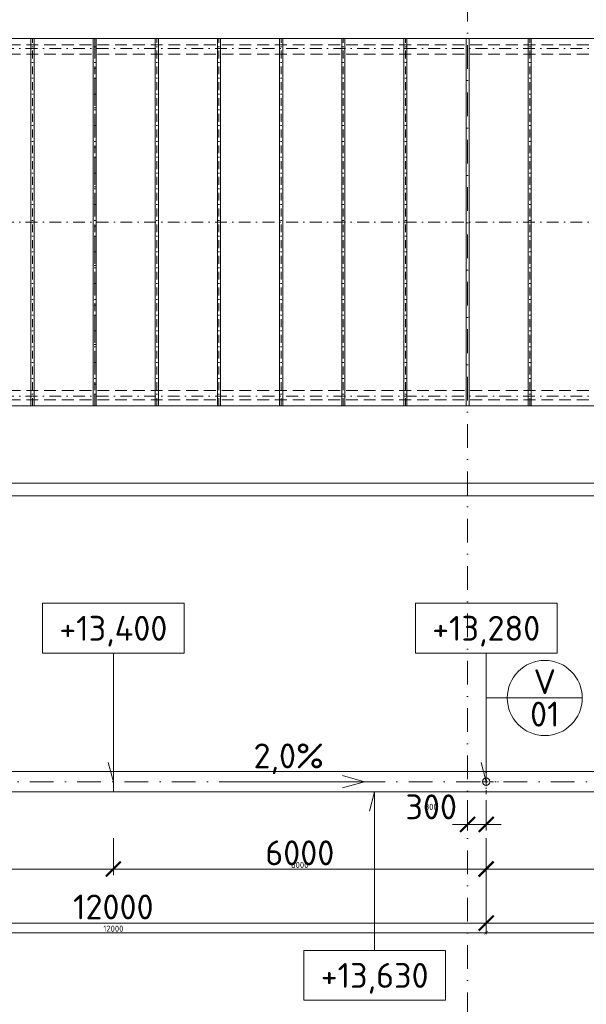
# Model space of a CAD drawing. Header units: millimetres. Extents: x -725694 to 5289369, y -1488057 to 2187451.
# Tile 187 of 256: x 34793 to 43911, y 209718 to 225560. Entities that reach past the tile are written whole.
import ezdxf
from ezdxf.enums import TextEntityAlignment as Align

# ---------------------------------------------------------------- set-up
doc = ezdxf.new("R2010")
doc.units = ezdxf.units.MM
for name, pattern in [('CENTERX2', [101.6, 63.5, -12.7, 12.7, -12.7]), ('DASHDOT', [25.4, 12.7, -6.35, 0, -6.35]), ('ČÁRKOVANÁ', [19.05, 12.7, -6.35])]:
    doc.linetypes.add(name, pattern=pattern)
doc.layers.get('Defpoints').update_dxf_attribs({"color": 8})
for name, color, linetype, lineweight in [('A99_N_kce-pohl', 1, 'Continuous', 9), ('A99_N_koty-200', 5, 'Continuous', 5), ('A99_N_koty-200 @ 200', 5, 'Continuous', 5), ('A99_N_koty-200 @ 50 (2)', 5, 'Continuous', 5), ('A99_N_koty-vysk', 160, 'Continuous', 5), ('A99_N_znaceni 200', 5, 'Continuous', 5), ('A99_S_osy', 1, 'CENTERX2', 5)]:
    doc.layers.add(name, color=color, linetype=linetype, lineweight=lineweight)
doc.styles.add('A99_kota', font='isocpeur.ttf', dxfattribs={"height": 2})
doc.styles.add('A99_popis', font='isocpeur.ttf')
doc.styles.add('ad_popis 100', font='isocpeur.ttf', dxfattribs={"height": 200})
doc.dimstyles.new('A99_kota_200 new', dxfattribs={"dimscale": 200, "dimtxt": 2, "dimasz": 1.2, "dimexe": 0.5, "dimexo": 1.5, "dimgap": 0.3, "dimtad": 1, "dimdec": 0, "dimzin": 3, "dimdsep": 46, "dimtxsty": 'A99_kota', "dimblk": 'ARCHTICK', "dimcen": 2.5, "dimazin": 2, "dimtfac": 0.75, "dimtdec": 0, "dimtmove": 2, "dimatfit": 0, "dimfxl": 0, "dimtolj": 1, "dimtzin": 0, "dimlwd": 5, "dimlwe": 5, "dimarcsym": 0})

# ---------------------------------------------------------------- blocks, each defined once
blk = doc.blocks.new('_ArchTick')
at = {"color": 0, "linetype": 'ByBlock', "const_width": 0.15}
blk.add_lwpolyline([(-0.5, -0.5), (0.5, 0.5)], dxfattribs=at)
blk = doc.blocks.new('*D4623')
at = {"layer": 'A99_N_koty-200', "color": 0, "linetype": 'Continuous', "lineweight": 5, "transparency": 16777216}
for p, q in [((5860, 218105), (5860, 218205)), ((138440, 218105), (138440, 218205)), ((5860, 218105), (138440, 218105))]:
    blk.add_line(p, q, dxfattribs=at)
at = {"layer": 'Defpoints', "color": 0, "linetype": 'Continuous', "lineweight": 0, "transparency": 16777216}
for p in [(138440, 218105), (138440, 218105), (5860, 217900)]:
    blk.add_point(p, dxfattribs=at)
at = {"layer": 'A99_N_koty-200', "color": 0, "linetype": 'Continuous', "lineweight": 5, "transparency": 16777216, "xscale": 240, "yscale": 240, "zscale": 240, "rotation": 180}
blk.add_blockref('_ArchTick', (5860, 218105), dxfattribs=at)
at = {"layer": 'A99_N_koty-200', "color": 0, "linetype": 'Continuous', "lineweight": 5, "transparency": 16777216, "xscale": 240, "yscale": 240, "zscale": 240}
blk.add_blockref('_ArchTick', (138440, 218105), dxfattribs=at)
at = {"layer": 'A99_N_koty-200', "color": 0, "linetype": 'Continuous', "transparency": 16777216, "insert": (76950, 218405), "char_height": 400, "attachment_point": 5, "style": 'A99_kota'}
blk.add_mtext('\\A1;132580', dxfattribs=at)
blk = doc.blocks.new('*D4624')
at = {"layer": 'A99_N_koty-200', "color": 0, "linetype": 'Continuous', "lineweight": 5, "transparency": 16777216}
for p, q in [((138440, 218030), (138440, 217875)), ((5860, 217900), (5860, 217925)), ((5860, 217900), (138440, 217900))]:
    blk.add_line(p, q, dxfattribs=at)
at = {"layer": 'Defpoints', "color": 0, "linetype": 'Continuous', "lineweight": 0, "transparency": 16777216}
for p in [(138440, 218105), (5860, 217900), (138440, 217900)]:
    blk.add_point(p, dxfattribs=at)
at = {"layer": 'A99_N_koty-200', "color": 0, "linetype": 'Continuous', "lineweight": 5, "transparency": 16777216, "xscale": 60, "yscale": 60, "zscale": 60, "rotation": 180}
blk.add_blockref('_ArchTick', (5860, 217900), dxfattribs=at)
at = {"layer": 'A99_N_koty-200', "color": 0, "linetype": 'Continuous', "lineweight": 5, "transparency": 16777216, "xscale": 60, "yscale": 60, "zscale": 60}
blk.add_blockref('_ArchTick', (138440, 217900), dxfattribs=at)
at = {"layer": 'A99_N_koty-200', "color": 0, "linetype": 'Continuous', "transparency": 16777216, "insert": (72150, 217965), "char_height": 100, "attachment_point": 5, "style": 'A99_kota'}
blk.add_mtext('\\A1;132580', dxfattribs=at)
blk = doc.blocks.new('*D5110')
at = {"layer": 'A99_N_koty-200', "color": 0, "linetype": 'Continuous', "lineweight": 5, "transparency": 16777216}
for p, q in [((42000, 213000), (42000, 212512.5)), ((42300, 213000), (42300, 212512.5)), ((42000, 212612.5), (41760, 212612.5)), ((42000, 212612.5), (42300, 212612.5)), ((42300, 212612.5), (42540, 212612.5))]:
    blk.add_line(p, q, dxfattribs=at)
at = {"layer": 'Defpoints', "color": 0, "linetype": 'Continuous', "lineweight": 0, "transparency": 16777216}
for p in [(42000, 213300), (42300, 213300), (42300, 212612.5)]:
    blk.add_point(p, dxfattribs=at)
at = {"layer": 'A99_N_koty-200', "color": 0, "linetype": 'Continuous', "lineweight": 5, "transparency": 16777216, "xscale": 240, "yscale": 240, "zscale": 240}
blk.add_blockref('_ArchTick', (42000, 212612.5), dxfattribs=at)
at = {"layer": 'A99_N_koty-200', "color": 0, "linetype": 'Continuous', "lineweight": 5, "transparency": 16777216, "xscale": 240, "yscale": 240, "zscale": 240, "rotation": 180}
blk.add_blockref('_ArchTick', (42300, 212612.5), dxfattribs=at)
at = {"layer": 'A99_N_koty-200', "color": 0, "linetype": 'Continuous', "transparency": 16777216, "insert": (41415, 212895), "char_height": 400, "attachment_point": 5, "style": 'A99_kota'}
blk.add_mtext('\\A1;300', dxfattribs=at)
blk = doc.blocks.new('*D5111')
at = {"layer": 'A99_N_koty-200', "color": 0, "linetype": 'Continuous', "lineweight": 5, "transparency": 16777216}
for p, q in [((42000, 212812.5), (42000, 212587.5)), ((42300, 212812.5), (42300, 212587.5)), ((42000, 212612.5), (41940, 212612.5)), ((42000, 212612.5), (42300, 212612.5)), ((42300, 212612.5), (42360, 212612.5))]:
    blk.add_line(p, q, dxfattribs=at)
at = {"layer": 'Defpoints', "color": 0, "linetype": 'Continuous', "lineweight": 0, "transparency": 16777216}
for p in [(42000, 213300), (42300, 213300), (42300, 212612.5)]:
    blk.add_point(p, dxfattribs=at)
at = {"layer": 'A99_N_koty-200', "color": 0, "linetype": 'Continuous', "lineweight": 5, "transparency": 16777216, "xscale": 60, "yscale": 60, "zscale": 60}
blk.add_blockref('_ArchTick', (42000, 212612.5), dxfattribs=at)
at = {"layer": 'A99_N_koty-200', "color": 0, "linetype": 'Continuous', "lineweight": 5, "transparency": 16777216, "xscale": 60, "yscale": 60, "zscale": 60, "rotation": 180}
blk.add_blockref('_ArchTick', (42300, 212612.5), dxfattribs=at)
at = {"layer": 'A99_N_koty-200', "color": 0, "linetype": 'Continuous', "transparency": 16777216, "insert": (41415, 212895), "char_height": 100, "attachment_point": 5, "style": 'A99_kota'}
blk.add_mtext('\\A1;300', dxfattribs=at)
blk = doc.blocks.new('*D5116')
at = {"layer": 'A99_N_koty-200', "color": 0, "linetype": 'Continuous', "lineweight": 5, "transparency": 16777216}
for p, q in [((30300, 211825), (30300, 210925)), ((42300, 211825), (42300, 210925)), ((30300, 211025), (42300, 211025))]:
    blk.add_line(p, q, dxfattribs=at)
at = {"layer": 'Defpoints', "color": 0, "linetype": 'Continuous', "lineweight": 0, "transparency": 16777216}
for p in [(30300, 213300), (42300, 213300), (42300, 211025)]:
    blk.add_point(p, dxfattribs=at)
at = {"layer": 'A99_N_koty-200', "color": 0, "linetype": 'Continuous', "lineweight": 5, "transparency": 16777216, "xscale": 240, "yscale": 240, "zscale": 240, "rotation": 180}
blk.add_blockref('_ArchTick', (30300, 211025), dxfattribs=at)
at = {"layer": 'A99_N_koty-200', "color": 0, "linetype": 'Continuous', "lineweight": 5, "transparency": 16777216, "xscale": 240, "yscale": 240, "zscale": 240}
blk.add_blockref('_ArchTick', (42300, 211025), dxfattribs=at)
at = {"layer": 'A99_N_koty-200', "color": 0, "linetype": 'Continuous', "transparency": 16777216, "insert": (36300, 211285), "char_height": 400, "attachment_point": 5, "style": 'A99_kota'}
blk.add_mtext('\\A1;12000', dxfattribs=at)
blk = doc.blocks.new('*D5117')
at = {"layer": 'A99_N_koty-200', "color": 0, "linetype": 'Continuous', "lineweight": 5, "transparency": 16777216}
for p, q in [((30300, 211070), (30300, 210845)), ((42300, 211070), (42300, 210845)), ((30300, 210870), (42300, 210870))]:
    blk.add_line(p, q, dxfattribs=at)
at = {"layer": 'Defpoints', "color": 0, "linetype": 'Continuous', "lineweight": 0, "transparency": 16777216}
for p in [(30300, 213300), (42300, 213300), (42300, 210870)]:
    blk.add_point(p, dxfattribs=at)
at = {"layer": 'A99_N_koty-200', "color": 0, "linetype": 'Continuous', "lineweight": 5, "transparency": 16777216, "xscale": 60, "yscale": 60, "zscale": 60, "rotation": 180}
blk.add_blockref('_ArchTick', (30300, 210870), dxfattribs=at)
at = {"layer": 'A99_N_koty-200', "color": 0, "linetype": 'Continuous', "lineweight": 5, "transparency": 16777216, "xscale": 60, "yscale": 60, "zscale": 60}
blk.add_blockref('_ArchTick', (42300, 210870), dxfattribs=at)
at = {"layer": 'A99_N_koty-200', "color": 0, "linetype": 'Continuous', "transparency": 16777216, "insert": (36300, 210935), "char_height": 100, "attachment_point": 5, "style": 'A99_kota'}
blk.add_mtext('\\A1;12000', dxfattribs=at)
blk = doc.blocks.new('*D5119')
at = {"layer": 'A99_N_koty-200', "color": 0, "linetype": 'Continuous', "lineweight": 5, "transparency": 16777216}
for p, q in [((30300, 212390), (30300, 211795)), ((36300, 212390), (36300, 211795)), ((30300, 211895), (36300, 211895))]:
    blk.add_line(p, q, dxfattribs=at)
at = {"layer": 'Defpoints', "color": 0, "linetype": 'Continuous', "lineweight": 0, "transparency": 16777216}
for p in [(30300, 212690), (36300, 212690), (36300, 211895)]:
    blk.add_point(p, dxfattribs=at)
at = {"layer": 'A99_N_koty-200', "color": 0, "linetype": 'Continuous', "lineweight": 5, "transparency": 16777216, "xscale": 240, "yscale": 240, "zscale": 240, "rotation": 180}
blk.add_blockref('_ArchTick', (30300, 211895), dxfattribs=at)
at = {"layer": 'A99_N_koty-200', "color": 0, "linetype": 'Continuous', "lineweight": 5, "transparency": 16777216, "xscale": 240, "yscale": 240, "zscale": 240}
blk.add_blockref('_ArchTick', (36300, 211895), dxfattribs=at)
at = {"layer": 'A99_N_koty-200', "color": 0, "linetype": 'Continuous', "transparency": 16777216, "insert": (33300, 212155), "char_height": 400, "attachment_point": 5, "style": 'A99_kota'}
blk.add_mtext('\\A1;6000', dxfattribs=at)
blk = doc.blocks.new('*D5120')
at = {"layer": 'A99_N_koty-200', "color": 0, "linetype": 'Continuous', "lineweight": 5, "transparency": 16777216}
for p, q in [((30300, 212095), (30300, 211870)), ((36300, 212095), (36300, 211870)), ((30300, 211895), (36300, 211895))]:
    blk.add_line(p, q, dxfattribs=at)
at = {"layer": 'Defpoints', "color": 0, "linetype": 'Continuous', "lineweight": 0, "transparency": 16777216}
for p in [(30300, 212690), (36300, 212690), (36300, 211895)]:
    blk.add_point(p, dxfattribs=at)
at = {"layer": 'A99_N_koty-200', "color": 0, "linetype": 'Continuous', "lineweight": 5, "transparency": 16777216, "xscale": 60, "yscale": 60, "zscale": 60, "rotation": 180}
blk.add_blockref('_ArchTick', (30300, 211895), dxfattribs=at)
at = {"layer": 'A99_N_koty-200', "color": 0, "linetype": 'Continuous', "lineweight": 5, "transparency": 16777216, "xscale": 60, "yscale": 60, "zscale": 60}
blk.add_blockref('_ArchTick', (36300, 211895), dxfattribs=at)
at = {"layer": 'A99_N_koty-200', "color": 0, "linetype": 'Continuous', "transparency": 16777216, "insert": (33300, 211960), "char_height": 100, "attachment_point": 5, "style": 'A99_kota'}
blk.add_mtext('\\A1;6000', dxfattribs=at)
blk = doc.blocks.new('*D5122')
at = {"layer": 'A99_N_koty-200', "color": 0, "linetype": 'Continuous', "lineweight": 5, "transparency": 16777216}
for p, q in [((36300, 212390), (36300, 211795)), ((42300, 212390), (42300, 211795)), ((42300, 211895), (36300, 211895))]:
    blk.add_line(p, q, dxfattribs=at)
at = {"layer": 'Defpoints', "color": 0, "linetype": 'Continuous', "lineweight": 0, "transparency": 16777216}
for p in [(36300, 212690), (42300, 212690), (36300, 211895)]:
    blk.add_point(p, dxfattribs=at)
at = {"layer": 'A99_N_koty-200', "color": 0, "linetype": 'Continuous', "lineweight": 5, "transparency": 16777216, "xscale": 240, "yscale": 240, "zscale": 240, "rotation": 180}
blk.add_blockref('_ArchTick', (36300, 211895), dxfattribs=at)
at = {"layer": 'A99_N_koty-200', "color": 0, "linetype": 'Continuous', "lineweight": 5, "transparency": 16777216, "xscale": 240, "yscale": 240, "zscale": 240}
blk.add_blockref('_ArchTick', (42300, 211895), dxfattribs=at)
at = {"layer": 'A99_N_koty-200', "color": 0, "linetype": 'Continuous', "transparency": 16777216, "insert": (39300, 212155), "char_height": 400, "attachment_point": 5, "style": 'A99_kota'}
blk.add_mtext('\\A1;6000', dxfattribs=at)
blk = doc.blocks.new('*D5123')
at = {"layer": 'A99_N_koty-200', "color": 0, "linetype": 'Continuous', "lineweight": 5, "transparency": 16777216}
for p, q in [((36300, 212095), (36300, 211870)), ((42300, 212095), (42300, 211870)), ((42300, 211895), (36300, 211895))]:
    blk.add_line(p, q, dxfattribs=at)
at = {"layer": 'Defpoints', "color": 0, "linetype": 'Continuous', "lineweight": 0, "transparency": 16777216}
for p in [(36300, 212690), (42300, 212690), (36300, 211895)]:
    blk.add_point(p, dxfattribs=at)
at = {"layer": 'A99_N_koty-200', "color": 0, "linetype": 'Continuous', "lineweight": 5, "transparency": 16777216, "xscale": 60, "yscale": 60, "zscale": 60, "rotation": 180}
blk.add_blockref('_ArchTick', (36300, 211895), dxfattribs=at)
at = {"layer": 'A99_N_koty-200', "color": 0, "linetype": 'Continuous', "lineweight": 5, "transparency": 16777216, "xscale": 60, "yscale": 60, "zscale": 60}
blk.add_blockref('_ArchTick', (42300, 211895), dxfattribs=at)
at = {"layer": 'A99_N_koty-200', "color": 0, "linetype": 'Continuous', "transparency": 16777216, "insert": (39300, 211960), "char_height": 100, "attachment_point": 5, "style": 'A99_kota'}
blk.add_mtext('\\A1;6000', dxfattribs=at)
blk = doc.blocks.new('*U66')
at = {"color": 0, "linetype": 'ByBlock'}
for p, q in [((5.7, -4), (5.7, -14.35)), ((5.7, -14.35), (5.286, -12.805))]:
    blk.add_line(p, q, dxfattribs=at)
blk.add_lwpolyline([(0, -4), (11.4, -4), (11.4, 0), (0, 0)], close=True, dxfattribs=at)
at = {"color": 0, "linetype": 'ByBlock', "style": 'A99_kota'}
for tag, p in [('VYSKA', (5.7, -2.241)), ('VYSKA_POPIS1', (5.7, -6.041)), ('VYSKA_POPIS2', (5.9, -9.541)), ('VYSKA_POPIS3', (5.9, -13.041))]:
    blk.add_attdef(tag, text='', height=2, dxfattribs=at).set_placement(p, align=Align.MIDDLE)
blk = doc.blocks.new('*D5182')
at = {"layer": 'A99_N_koty-200', "color": 0, "linetype": 'Continuous', "lineweight": 5, "transparency": 16777216}
for p, q in [((30300, 211825), (30300, 210925)), ((42300, 211825), (42300, 210925)), ((30300, 211025), (42300, 211025))]:
    blk.add_line(p, q, dxfattribs=at)
at = {"layer": 'Defpoints', "color": 0, "linetype": 'Continuous', "lineweight": 0, "transparency": 16777216}
for p in [(30300, 213300), (42300, 213300), (42300, 211025)]:
    blk.add_point(p, dxfattribs=at)
at = {"layer": 'A99_N_koty-200', "color": 0, "linetype": 'Continuous', "lineweight": 5, "transparency": 16777216, "xscale": 240, "yscale": 240, "zscale": 240, "rotation": 180}
blk.add_blockref('_ArchTick', (30300, 211025), dxfattribs=at)
at = {"layer": 'A99_N_koty-200', "color": 0, "linetype": 'Continuous', "lineweight": 5, "transparency": 16777216, "xscale": 240, "yscale": 240, "zscale": 240}
blk.add_blockref('_ArchTick', (42300, 211025), dxfattribs=at)
at = {"layer": 'A99_N_koty-200', "color": 0, "linetype": 'Continuous', "transparency": 16777216, "insert": (36300, 211285), "char_height": 400, "attachment_point": 5, "style": 'A99_kota'}
blk.add_mtext('\\A1;12000', dxfattribs=at)
blk = doc.blocks.new('*D5183')
at = {"layer": 'A99_N_koty-200', "color": 0, "linetype": 'Continuous', "lineweight": 5, "transparency": 16777216}
for p, q in [((30300, 211070), (30300, 210845)), ((42300, 211070), (42300, 210845)), ((30300, 210870), (42300, 210870))]:
    blk.add_line(p, q, dxfattribs=at)
at = {"layer": 'Defpoints', "color": 0, "linetype": 'Continuous', "lineweight": 0, "transparency": 16777216}
for p in [(30300, 213300), (42300, 213300), (42300, 210870)]:
    blk.add_point(p, dxfattribs=at)
at = {"layer": 'A99_N_koty-200', "color": 0, "linetype": 'Continuous', "lineweight": 5, "transparency": 16777216, "xscale": 60, "yscale": 60, "zscale": 60, "rotation": 180}
blk.add_blockref('_ArchTick', (30300, 210870), dxfattribs=at)
at = {"layer": 'A99_N_koty-200', "color": 0, "linetype": 'Continuous', "lineweight": 5, "transparency": 16777216, "xscale": 60, "yscale": 60, "zscale": 60}
blk.add_blockref('_ArchTick', (42300, 210870), dxfattribs=at)
at = {"layer": 'A99_N_koty-200', "color": 0, "linetype": 'Continuous', "transparency": 16777216, "insert": (36300, 210935), "char_height": 100, "attachment_point": 5, "style": 'A99_kota'}
blk.add_mtext('\\A1;12000', dxfattribs=at)
blk = doc.blocks.new('*D5185')
at = {"layer": 'A99_N_koty-200', "color": 0, "linetype": 'Continuous', "lineweight": 5, "transparency": 16777216}
for p, q in [((30300, 212390), (30300, 211795)), ((36300, 212390), (36300, 211795)), ((30300, 211895), (36300, 211895))]:
    blk.add_line(p, q, dxfattribs=at)
at = {"layer": 'Defpoints', "color": 0, "linetype": 'Continuous', "lineweight": 0, "transparency": 16777216}
for p in [(30300, 212690), (36300, 212690), (36300, 211895)]:
    blk.add_point(p, dxfattribs=at)
at = {"layer": 'A99_N_koty-200', "color": 0, "linetype": 'Continuous', "lineweight": 5, "transparency": 16777216, "xscale": 240, "yscale": 240, "zscale": 240, "rotation": 180}
blk.add_blockref('_ArchTick', (30300, 211895), dxfattribs=at)
at = {"layer": 'A99_N_koty-200', "color": 0, "linetype": 'Continuous', "lineweight": 5, "transparency": 16777216, "xscale": 240, "yscale": 240, "zscale": 240}
blk.add_blockref('_ArchTick', (36300, 211895), dxfattribs=at)
at = {"layer": 'A99_N_koty-200', "color": 0, "linetype": 'Continuous', "transparency": 16777216, "insert": (33300, 212155), "char_height": 400, "attachment_point": 5, "style": 'A99_kota'}
blk.add_mtext('\\A1;6000', dxfattribs=at)
blk = doc.blocks.new('*D5186')
at = {"layer": 'A99_N_koty-200', "color": 0, "linetype": 'Continuous', "lineweight": 5, "transparency": 16777216}
for p, q in [((30300, 212095), (30300, 211870)), ((36300, 212095), (36300, 211870)), ((30300, 211895), (36300, 211895))]:
    blk.add_line(p, q, dxfattribs=at)
at = {"layer": 'Defpoints', "color": 0, "linetype": 'Continuous', "lineweight": 0, "transparency": 16777216}
for p in [(30300, 212690), (36300, 212690), (36300, 211895)]:
    blk.add_point(p, dxfattribs=at)
at = {"layer": 'A99_N_koty-200', "color": 0, "linetype": 'Continuous', "lineweight": 5, "transparency": 16777216, "xscale": 60, "yscale": 60, "zscale": 60, "rotation": 180}
blk.add_blockref('_ArchTick', (30300, 211895), dxfattribs=at)
at = {"layer": 'A99_N_koty-200', "color": 0, "linetype": 'Continuous', "lineweight": 5, "transparency": 16777216, "xscale": 60, "yscale": 60, "zscale": 60}
blk.add_blockref('_ArchTick', (36300, 211895), dxfattribs=at)
at = {"layer": 'A99_N_koty-200', "color": 0, "linetype": 'Continuous', "transparency": 16777216, "insert": (33300, 211960), "char_height": 100, "attachment_point": 5, "style": 'A99_kota'}
blk.add_mtext('\\A1;6000', dxfattribs=at)
blk = doc.blocks.new('*D5188')
at = {"layer": 'A99_N_koty-200', "color": 0, "linetype": 'Continuous', "lineweight": 5, "transparency": 16777216}
for p, q in [((36300, 212390), (36300, 211795)), ((42300, 212390), (42300, 211795)), ((42300, 211895), (36300, 211895))]:
    blk.add_line(p, q, dxfattribs=at)
at = {"layer": 'Defpoints', "color": 0, "linetype": 'Continuous', "lineweight": 0, "transparency": 16777216}
for p in [(36300, 212690), (42300, 212690), (36300, 211895)]:
    blk.add_point(p, dxfattribs=at)
at = {"layer": 'A99_N_koty-200', "color": 0, "linetype": 'Continuous', "lineweight": 5, "transparency": 16777216, "xscale": 240, "yscale": 240, "zscale": 240, "rotation": 180}
blk.add_blockref('_ArchTick', (36300, 211895), dxfattribs=at)
at = {"layer": 'A99_N_koty-200', "color": 0, "linetype": 'Continuous', "lineweight": 5, "transparency": 16777216, "xscale": 240, "yscale": 240, "zscale": 240}
blk.add_blockref('_ArchTick', (42300, 211895), dxfattribs=at)
at = {"layer": 'A99_N_koty-200', "color": 0, "linetype": 'Continuous', "transparency": 16777216, "insert": (39300, 212155), "char_height": 400, "attachment_point": 5, "style": 'A99_kota'}
blk.add_mtext('\\A1;6000', dxfattribs=at)
blk = doc.blocks.new('*D5189')
at = {"layer": 'A99_N_koty-200', "color": 0, "linetype": 'Continuous', "lineweight": 5, "transparency": 16777216}
for p, q in [((36300, 212095), (36300, 211870)), ((42300, 212095), (42300, 211870)), ((42300, 211895), (36300, 211895))]:
    blk.add_line(p, q, dxfattribs=at)
at = {"layer": 'Defpoints', "color": 0, "linetype": 'Continuous', "lineweight": 0, "transparency": 16777216}
for p in [(36300, 212690), (42300, 212690), (36300, 211895)]:
    blk.add_point(p, dxfattribs=at)
at = {"layer": 'A99_N_koty-200', "color": 0, "linetype": 'Continuous', "lineweight": 5, "transparency": 16777216, "xscale": 60, "yscale": 60, "zscale": 60, "rotation": 180}
blk.add_blockref('_ArchTick', (36300, 211895), dxfattribs=at)
at = {"layer": 'A99_N_koty-200', "color": 0, "linetype": 'Continuous', "lineweight": 5, "transparency": 16777216, "xscale": 60, "yscale": 60, "zscale": 60}
blk.add_blockref('_ArchTick', (42300, 211895), dxfattribs=at)
at = {"layer": 'A99_N_koty-200', "color": 0, "linetype": 'Continuous', "transparency": 16777216, "insert": (39300, 211960), "char_height": 100, "attachment_point": 5, "style": 'A99_kota'}
blk.add_mtext('\\A1;6000', dxfattribs=at)
blk = doc.blocks.new('*D5191')
at = {"layer": 'A99_N_koty-200', "color": 0, "linetype": 'Continuous', "lineweight": 5, "transparency": 16777216}
for p, q in [((42300, 211825), (42300, 210925)), ((54300, 211825), (54300, 210925)), ((42300, 211025), (54300, 211025))]:
    blk.add_line(p, q, dxfattribs=at)
at = {"layer": 'Defpoints', "color": 0, "linetype": 'Continuous', "lineweight": 0, "transparency": 16777216}
for p in [(42300, 213300), (54300, 213300), (54300, 211025)]:
    blk.add_point(p, dxfattribs=at)
at = {"layer": 'A99_N_koty-200', "color": 0, "linetype": 'Continuous', "lineweight": 5, "transparency": 16777216, "xscale": 240, "yscale": 240, "zscale": 240, "rotation": 180}
blk.add_blockref('_ArchTick', (42300, 211025), dxfattribs=at)
at = {"layer": 'A99_N_koty-200', "color": 0, "linetype": 'Continuous', "lineweight": 5, "transparency": 16777216, "xscale": 240, "yscale": 240, "zscale": 240}
blk.add_blockref('_ArchTick', (54300, 211025), dxfattribs=at)
at = {"layer": 'A99_N_koty-200', "color": 0, "linetype": 'Continuous', "transparency": 16777216, "insert": (48300, 211285), "char_height": 400, "attachment_point": 5, "style": 'A99_kota'}
blk.add_mtext('\\A1;12000', dxfattribs=at)
blk = doc.blocks.new('*D5192')
at = {"layer": 'A99_N_koty-200', "color": 0, "linetype": 'Continuous', "lineweight": 5, "transparency": 16777216}
for p, q in [((42300, 211070), (42300, 210845)), ((54300, 211070), (54300, 210845)), ((42300, 210870), (54300, 210870))]:
    blk.add_line(p, q, dxfattribs=at)
at = {"layer": 'Defpoints', "color": 0, "linetype": 'Continuous', "lineweight": 0, "transparency": 16777216}
for p in [(42300, 213300), (54300, 213300), (54300, 210870)]:
    blk.add_point(p, dxfattribs=at)
at = {"layer": 'A99_N_koty-200', "color": 0, "linetype": 'Continuous', "lineweight": 5, "transparency": 16777216, "xscale": 60, "yscale": 60, "zscale": 60, "rotation": 180}
blk.add_blockref('_ArchTick', (42300, 210870), dxfattribs=at)
at = {"layer": 'A99_N_koty-200', "color": 0, "linetype": 'Continuous', "lineweight": 5, "transparency": 16777216, "xscale": 60, "yscale": 60, "zscale": 60}
blk.add_blockref('_ArchTick', (54300, 210870), dxfattribs=at)
at = {"layer": 'A99_N_koty-200', "color": 0, "linetype": 'Continuous', "transparency": 16777216, "insert": (48300, 210935), "char_height": 100, "attachment_point": 5, "style": 'A99_kota'}
blk.add_mtext('\\A1;12000', dxfattribs=at)
blk = doc.blocks.new('*D5194')
at = {"layer": 'A99_N_koty-200', "color": 0, "linetype": 'Continuous', "lineweight": 5, "transparency": 16777216}
for p, q in [((42300, 212390), (42300, 211795)), ((48300, 212390), (48300, 211795)), ((42300, 211895), (48300, 211895))]:
    blk.add_line(p, q, dxfattribs=at)
at = {"layer": 'Defpoints', "color": 0, "linetype": 'Continuous', "lineweight": 0, "transparency": 16777216}
for p in [(42300, 212690), (48300, 212690), (48300, 211895)]:
    blk.add_point(p, dxfattribs=at)
at = {"layer": 'A99_N_koty-200', "color": 0, "linetype": 'Continuous', "lineweight": 5, "transparency": 16777216, "xscale": 240, "yscale": 240, "zscale": 240, "rotation": 180}
blk.add_blockref('_ArchTick', (42300, 211895), dxfattribs=at)
at = {"layer": 'A99_N_koty-200', "color": 0, "linetype": 'Continuous', "lineweight": 5, "transparency": 16777216, "xscale": 240, "yscale": 240, "zscale": 240}
blk.add_blockref('_ArchTick', (48300, 211895), dxfattribs=at)
at = {"layer": 'A99_N_koty-200', "color": 0, "linetype": 'Continuous', "transparency": 16777216, "insert": (45300, 212155), "char_height": 400, "attachment_point": 5, "style": 'A99_kota'}
blk.add_mtext('\\A1;6000', dxfattribs=at)
blk = doc.blocks.new('*D5195')
at = {"layer": 'A99_N_koty-200', "color": 0, "linetype": 'Continuous', "lineweight": 5, "transparency": 16777216}
for p, q in [((42300, 212095), (42300, 211870)), ((48300, 212095), (48300, 211870)), ((42300, 211895), (48300, 211895))]:
    blk.add_line(p, q, dxfattribs=at)
at = {"layer": 'Defpoints', "color": 0, "linetype": 'Continuous', "lineweight": 0, "transparency": 16777216}
for p in [(42300, 212690), (48300, 212690), (48300, 211895)]:
    blk.add_point(p, dxfattribs=at)
at = {"layer": 'A99_N_koty-200', "color": 0, "linetype": 'Continuous', "lineweight": 5, "transparency": 16777216, "xscale": 60, "yscale": 60, "zscale": 60, "rotation": 180}
blk.add_blockref('_ArchTick', (42300, 211895), dxfattribs=at)
at = {"layer": 'A99_N_koty-200', "color": 0, "linetype": 'Continuous', "lineweight": 5, "transparency": 16777216, "xscale": 60, "yscale": 60, "zscale": 60}
blk.add_blockref('_ArchTick', (48300, 211895), dxfattribs=at)
at = {"layer": 'A99_N_koty-200', "color": 0, "linetype": 'Continuous', "transparency": 16777216, "insert": (45300, 211960), "char_height": 100, "attachment_point": 5, "style": 'A99_kota'}
blk.add_mtext('\\A1;6000', dxfattribs=at)
blk = doc.blocks.new('*U20')
at = {"color": 0, "linetype": 'ByBlock'}
blk.add_line((-3.02, 0), (3.02, 0), dxfattribs=at)
blk.add_circle((0, 0), 3.02, dxfattribs=at)
at = {"color": 0, "linetype": 'ByBlock', "style": 'A99_popis'}
for tag, p in [('KATEGORIE', (0, 1.31)), ('PRVEK', (0, -1.298))]:
    blk.add_attdef(tag, text='', height=2, dxfattribs=at).set_placement(p, align=Align.MIDDLE_CENTER)
blk = doc.blocks.new('*U452')
at = {"color": 0, "linetype": 'ByBlock'}
for p, q in [((5.7, 12.75), (5.286, 11.205)), ((5.7, 0), (5.7, 12.75))]:
    blk.add_line(p, q, dxfattribs=at)
blk.add_lwpolyline([(0, -4), (11.4, -4), (11.4, 0), (0, 0)], close=True, dxfattribs=at)
at = {"color": 0, "linetype": 'ByBlock', "style": 'A99_kota'}
for tag, p in [('VYSKA', (5.7, -2.241)), ('VYSKA_POPIS1', (5.7, -6.041)), ('VYSKA_POPIS2', (5.9, -9.541)), ('VYSKA_POPIS3', (5.9, -13.041))]:
    blk.add_attdef(tag, text='', height=2, dxfattribs=at).set_placement(p, align=Align.MIDDLE)
blk = doc.blocks.new('*U6073')
at = {"layer": 'A99_N_koty-200 @ 200', "linetype": 'Continuous'}
dim = blk.add_linear_dim(base=(138440, 218105), p1=(5860, 217900), p2=(138440, 218105), dimstyle='A99_kota_200 new', override={"dimscale": 200, "dimtix": 1, "dimtofl": 1, "dimtmove": 2, "dimatfit": 0}, dxfattribs=at)
dim.commit()
dim.dimension.update_dxf_attribs({"geometry": '*D4623', "text_midpoint": (76950, 218405), "dimtype": 128})
at = {"layer": 'A99_N_koty-200 @ 50 (2)', "linetype": 'Continuous'}
dim = blk.add_linear_dim(base=(138440, 217900), p1=(5860, 217900), p2=(138440, 218105), dimstyle='A99_kota_200 new', override={"dimscale": 50, "dimtix": 1, "dimtofl": 1, "dimtmove": 2, "dimatfit": 0}, dxfattribs=at)
dim.commit()
dim.dimension.update_dxf_attribs({"geometry": '*D4624', "text_midpoint": (72150, 217965)})
blk = doc.blocks.new('*U6201')
at = {"layer": 'A99_N_koty-200 @ 200', "linetype": 'Continuous'}
dim = blk.add_linear_dim(base=(42300, 212612.5), p1=(42000, 213300), p2=(42300, 213300), dimstyle='A99_kota_200 new', override={"dimscale": 200, "dimtix": 1, "dimtofl": 1, "dimtmove": 2, "dimatfit": 0}, dxfattribs=at)
dim.commit()
dim.dimension.update_dxf_attribs({"geometry": '*D5110', "text_midpoint": (41415, 212895), "dimtype": 128})
at = {"layer": 'A99_N_koty-200 @ 50 (2)', "linetype": 'Continuous'}
dim = blk.add_linear_dim(base=(42300, 212612.5), p1=(42000, 213300), p2=(42300, 213300), dimstyle='A99_kota_200 new', override={"dimscale": 50, "dimtix": 1, "dimtofl": 1, "dimtmove": 2, "dimatfit": 0}, dxfattribs=at)
dim.commit()
dim.dimension.update_dxf_attribs({"geometry": '*D5111', "text_midpoint": (41415, 212895), "dimtype": 128})
blk = doc.blocks.new('*U6203')
at = {"layer": 'A99_N_koty-200 @ 200', "linetype": 'Continuous'}
dim = blk.add_linear_dim(base=(42300, 211025), p1=(30300, 213300), p2=(42300, 213300), dimstyle='A99_kota_200 new', override={"dimscale": 200, "dimtix": 1, "dimtofl": 1, "dimtmove": 2, "dimatfit": 0}, dxfattribs=at)
dim.commit()
dim.dimension.update_dxf_attribs({"geometry": '*D5116', "text_midpoint": (36300, 211285)})
at = {"layer": 'A99_N_koty-200 @ 50 (2)', "linetype": 'Continuous'}
dim = blk.add_linear_dim(base=(42300, 210870), p1=(30300, 213300), p2=(42300, 213300), dimstyle='A99_kota_200 new', override={"dimscale": 50, "dimtix": 1, "dimtofl": 1, "dimtmove": 2, "dimatfit": 0}, dxfattribs=at)
dim.commit()
dim.dimension.update_dxf_attribs({"geometry": '*D5117', "text_midpoint": (36300, 210935)})
blk = doc.blocks.new('*U6204')
at = {"layer": 'A99_N_koty-200 @ 200', "linetype": 'Continuous'}
dim = blk.add_linear_dim(base=(36300, 211895), p1=(30300, 212690), p2=(36300, 212690), dimstyle='A99_kota_200 new', override={"dimscale": 200, "dimtix": 1, "dimtofl": 1, "dimtmove": 2, "dimatfit": 0}, dxfattribs=at)
dim.commit()
dim.dimension.update_dxf_attribs({"geometry": '*D5119', "text_midpoint": (33300, 212155)})
at = {"layer": 'A99_N_koty-200 @ 50 (2)', "linetype": 'Continuous'}
dim = blk.add_linear_dim(base=(36300, 211895), p1=(30300, 212690), p2=(36300, 212690), dimstyle='A99_kota_200 new', override={"dimscale": 50, "dimtix": 1, "dimtofl": 1, "dimtmove": 2, "dimatfit": 0}, dxfattribs=at)
dim.commit()
dim.dimension.update_dxf_attribs({"geometry": '*D5120', "text_midpoint": (33300, 211960)})
blk = doc.blocks.new('*U6205')
at = {"layer": 'A99_N_koty-200 @ 200', "linetype": 'Continuous'}
dim = blk.add_linear_dim(base=(36300, 211895), p1=(42300, 212690), p2=(36300, 212690), angle=180, dimstyle='A99_kota_200 new', override={"dimscale": 200, "dimtix": 1, "dimtofl": 1, "dimtmove": 2, "dimatfit": 0}, dxfattribs=at)
dim.commit()
dim.dimension.update_dxf_attribs({"geometry": '*D5122', "text_midpoint": (39300, 212155)})
at = {"layer": 'A99_N_koty-200 @ 50 (2)', "linetype": 'Continuous'}
dim = blk.add_linear_dim(base=(36300, 211895), p1=(42300, 212690), p2=(36300, 212690), angle=180, dimstyle='A99_kota_200 new', override={"dimscale": 50, "dimtix": 1, "dimtofl": 1, "dimtmove": 2, "dimatfit": 0}, dxfattribs=at)
dim.commit()
dim.dimension.update_dxf_attribs({"geometry": '*D5123', "text_midpoint": (39300, 211960)})
blk = doc.blocks.new('*U6225')
at = {"layer": 'A99_N_koty-200 @ 200', "linetype": 'Continuous'}
dim = blk.add_linear_dim(base=(42300, 211025), p1=(30300, 213300), p2=(42300, 213300), dimstyle='A99_kota_200 new', override={"dimscale": 200, "dimtix": 1, "dimtofl": 1, "dimtmove": 2, "dimatfit": 0}, dxfattribs=at)
dim.commit()
dim.dimension.update_dxf_attribs({"geometry": '*D5182', "text_midpoint": (36300, 211285)})
at = {"layer": 'A99_N_koty-200 @ 50 (2)', "linetype": 'Continuous'}
dim = blk.add_linear_dim(base=(42300, 210870), p1=(30300, 213300), p2=(42300, 213300), dimstyle='A99_kota_200 new', override={"dimscale": 50, "dimtix": 1, "dimtofl": 1, "dimtmove": 2, "dimatfit": 0}, dxfattribs=at)
dim.commit()
dim.dimension.update_dxf_attribs({"geometry": '*D5183', "text_midpoint": (36300, 210935)})
blk = doc.blocks.new('*U6226')
at = {"layer": 'A99_N_koty-200 @ 200', "linetype": 'Continuous'}
dim = blk.add_linear_dim(base=(36300, 211895), p1=(30300, 212690), p2=(36300, 212690), dimstyle='A99_kota_200 new', override={"dimscale": 200, "dimtix": 1, "dimtofl": 1, "dimtmove": 2, "dimatfit": 0}, dxfattribs=at)
dim.commit()
dim.dimension.update_dxf_attribs({"geometry": '*D5185', "text_midpoint": (33300, 212155)})
at = {"layer": 'A99_N_koty-200 @ 50 (2)', "linetype": 'Continuous'}
dim = blk.add_linear_dim(base=(36300, 211895), p1=(30300, 212690), p2=(36300, 212690), dimstyle='A99_kota_200 new', override={"dimscale": 50, "dimtix": 1, "dimtofl": 1, "dimtmove": 2, "dimatfit": 0}, dxfattribs=at)
dim.commit()
dim.dimension.update_dxf_attribs({"geometry": '*D5186', "text_midpoint": (33300, 211960)})
blk = doc.blocks.new('*U6227')
at = {"layer": 'A99_N_koty-200 @ 200', "linetype": 'Continuous'}
dim = blk.add_linear_dim(base=(36300, 211895), p1=(42300, 212690), p2=(36300, 212690), angle=180, dimstyle='A99_kota_200 new', override={"dimscale": 200, "dimtix": 1, "dimtofl": 1, "dimtmove": 2, "dimatfit": 0}, dxfattribs=at)
dim.commit()
dim.dimension.update_dxf_attribs({"geometry": '*D5188', "text_midpoint": (39300, 212155)})
at = {"layer": 'A99_N_koty-200 @ 50 (2)', "linetype": 'Continuous'}
dim = blk.add_linear_dim(base=(36300, 211895), p1=(42300, 212690), p2=(36300, 212690), angle=180, dimstyle='A99_kota_200 new', override={"dimscale": 50, "dimtix": 1, "dimtofl": 1, "dimtmove": 2, "dimatfit": 0}, dxfattribs=at)
dim.commit()
dim.dimension.update_dxf_attribs({"geometry": '*D5189', "text_midpoint": (39300, 211960)})
blk = doc.blocks.new('*U6228')
at = {"layer": 'A99_N_koty-200 @ 200', "linetype": 'Continuous'}
dim = blk.add_linear_dim(base=(54300, 211025), p1=(42300, 213300), p2=(54300, 213300), dimstyle='A99_kota_200 new', override={"dimscale": 200, "dimtix": 1, "dimtofl": 1, "dimtmove": 2, "dimatfit": 0}, dxfattribs=at)
dim.commit()
dim.dimension.update_dxf_attribs({"geometry": '*D5191', "text_midpoint": (48300, 211285)})
at = {"layer": 'A99_N_koty-200 @ 50 (2)', "linetype": 'Continuous'}
dim = blk.add_linear_dim(base=(54300, 210870), p1=(42300, 213300), p2=(54300, 213300), dimstyle='A99_kota_200 new', override={"dimscale": 50, "dimtix": 1, "dimtofl": 1, "dimtmove": 2, "dimatfit": 0}, dxfattribs=at)
dim.commit()
dim.dimension.update_dxf_attribs({"geometry": '*D5192', "text_midpoint": (48300, 210935)})
blk = doc.blocks.new('*U6229')
at = {"layer": 'A99_N_koty-200 @ 200', "linetype": 'Continuous'}
dim = blk.add_linear_dim(base=(48300, 211895), p1=(42300, 212690), p2=(48300, 212690), dimstyle='A99_kota_200 new', override={"dimscale": 200, "dimtix": 1, "dimtofl": 1, "dimtmove": 2, "dimatfit": 0}, dxfattribs=at)
dim.commit()
dim.dimension.update_dxf_attribs({"geometry": '*D5194', "text_midpoint": (45300, 212155)})
at = {"layer": 'A99_N_koty-200 @ 50 (2)', "linetype": 'Continuous'}
dim = blk.add_linear_dim(base=(48300, 211895), p1=(42300, 212690), p2=(48300, 212690), dimstyle='A99_kota_200 new', override={"dimscale": 50, "dimtix": 1, "dimtofl": 1, "dimtmove": 2, "dimatfit": 0}, dxfattribs=at)
dim.commit()
dim.dimension.update_dxf_attribs({"geometry": '*D5195', "text_midpoint": (45300, 211960)})

msp = doc.modelspace()

# ---------------------------------------------------------------- linework, layer by layer
at = {"layer": 'A99_N_kce-pohl', "linetype": 'Continuous', "lineweight": 9}
for p, q in [((34975, 219345), (34975, 225255)), ((35025, 219345), (35025, 225255)), ((35975, 219345), (35975, 225255)), ((36025, 219345), (36025, 225255)), ((36975, 219345), (36975, 225255)), ((37025, 219345), (37025, 225255)), ((37975, 219345), (37975, 225255)), ((38025, 219345), (38025, 225255)), ((38975, 219345), (38975, 225255)), ((39025, 219345), (39025, 225255)), ((39975, 219345), (39975, 225255)), ((40025, 219345), (40025, 225255)), ((40975, 219345), (40975, 225255)), ((41025, 219345), (41025, 225255)), ((41975, 219345), (41975, 225255)), ((42025, 219345), (42025, 225255)), ((42975, 219345), (42975, 225255)), ((43025, 219345), (43025, 225255))]:
    msp.add_line(p, q, dxfattribs=at)
at = {"layer": 'A99_N_kce-pohl', "linetype": 'ČÁRKOVANÁ', "lineweight": 9, "ltscale": 15}
for points in [[(78525, 225155), (11790, 225155)], [(78525, 225005.3), (12100, 225005.3)], [(78525, 219594.7), (12100, 219594.7)], [(78525, 219445), (11790, 219445)]]:
    msp.add_lwpolyline(points, dxfattribs=at)
at = {"layer": 'A99_N_kce-pohl', "linetype": 'Continuous', "lineweight": 9}
for points in [[(78525, 219345), (11930, 219345), (11930, 225255), (78525, 225255)], [(34975, 222675), (34975, 222495)], [(35025, 222675), (35025, 222495)], [(35975, 222675), (35975, 222495)], [(36025, 222675), (36025, 222495)], [(36975, 222675), (36975, 222495)], [(37025, 222675), (37025, 222495)], [(37975, 222675), (37975, 222495)], [(38025, 222675), (38025, 222495)], [(38975, 222675), (38975, 222495)], [(39025, 222675), (39025, 222495)], [(39975, 222675), (39975, 222495)], [(40025, 222675), (40025, 222495)], [(40975, 222675), (40975, 222495)], [(41025, 222675), (41025, 222495)], [(41975, 222675), (41975, 222495)], [(42025, 222675), (42025, 222495)], [(42975, 222675), (42975, 222495)], [(43025, 222675), (43025, 222495)]]:
    msp.add_lwpolyline(points, dxfattribs=at)
at = {"layer": 'A99_N_kce-pohl', "linetype": 'Continuous', "ltscale": 25}
msp.add_lwpolyline([(150690, 213135), (150690, 213465), (6000, 213465), (6000, 213135)], close=True, dxfattribs=at)
at = {"layer": 'A99_N_kce-pohl', "linetype": 'Continuous', "lineweight": 5}
msp.add_lwpolyline([(36300, 213135), (36300, 213465)], dxfattribs=at)
msp.add_lwpolyline([(36300, 213135), (36300, 213465)], dxfattribs=at)
at = {"layer": 'A99_N_kce-pohl', "linetype": 'DASHDOT', "lineweight": 5, "ltscale": 5}
for points in [[(42300, 213100), (42300, 213500)], [(42100, 213300), (42500, 213300)]]:
    msp.add_lwpolyline(points, dxfattribs=at)
at = {"layer": 'A99_N_kce-pohl', "linetype": 'Continuous'}
msp.add_circle((42300, 213300), 60, dxfattribs=at)
at = {"layer": 'A99_N_koty-vysk'}
for points in [[(40340, 213300), (39990, 213400)], [(40340, 213300), (39990, 213400)], [(40340, 213300), (38340, 213300)], [(40340, 213300), (38340, 213300)], [(40340, 213300), (39990, 213200)], [(40340, 213300), (39990, 213200)]]:
    msp.add_lwpolyline(points, dxfattribs=at)
at = {"layer": 'A99_N_znaceni 200'}
msp.add_lwpolyline([(42638.5, 214646.5), (42300, 214646.5)], dxfattribs=at)
at = {"layer": 'A99_S_osy', "linetype": 'DASHDOT', "lineweight": 5, "ltscale": 10}
for p, q in [((35000, 219345), (35000, 225255)), ((36000, 219345), (36000, 225255)), ((37000, 219345), (37000, 225255)), ((38000, 219345), (38000, 225255)), ((39000, 219345), (39000, 225255)), ((40000, 219345), (40000, 225255)), ((41000, 219345), (41000, 225255)), ((43000, 219345), (43000, 225255))]:
    msp.add_line(p, q, dxfattribs=at)
at = {"layer": 'A99_S_osy', "linetype": 'DASHDOT', "lineweight": 5, "ltscale": 25}
msp.add_line((36000, 225255), (36000, 219345), dxfattribs=at)
at = {"layer": 'A99_S_osy', "linetype": 'DASHDOT', "lineweight": 5, "ltscale": 30}
for points in [[(42000, 250300), (42000, 146890)], [(179375, 213300), (4375, 213300)]]:
    msp.add_lwpolyline(points, dxfattribs=at)
at = {"layer": 'A99_S_osy', "linetype": 'DASHDOT', "lineweight": 5, "ltscale": 15}
for points in [[(78525, 225095), (11865, 225095)], [(78525, 222300), (11930, 222300)], [(78525, 219505), (11865, 219505)]]:
    msp.add_lwpolyline(points, dxfattribs=at)

# ---------------------------------------------------------------- block references
at = {"layer": 'A99_N_koty-200', "color": 3, "linetype": 'Continuous', "lineweight": 0}
for name in ['*U6073', '*U6203', '*U6225', '*U6201', '*U6228', '*U6204', '*U6226', '*U6205', '*U6227', '*U6229']:
    msp.add_blockref(name, (0, 0), dxfattribs=at)
at = {"layer": 'A99_N_koty-vysk', "xscale": 200, "yscale": 200, "zscale": 200}
for name, p, values in [('*U66', (35160, 216170), {'VYSKA': '+13,400'}), ('*U66', (35160, 216170), {'VYSKA': '+13,400'}), ('*U66', (41160, 216170), {'VYSKA': '+13,280'}), ('*U452', (39365, 210585), {'VYSKA': '+13,630'})]:
    msp.add_blockref(name, p, dxfattribs=at).add_auto_attribs(values)
at = {"layer": 'A99_N_znaceni 200', "xscale": 200, "yscale": 200, "zscale": 200}
msp.add_blockref('*U20', (43242.5, 214646.5), dxfattribs=at).add_auto_attribs({'KATEGORIE': 'V', 'PRVEK': '01'})

# ---------------------------------------------------------------- texts
at = {"layer": 'A99_N_koty-vysk', "insert": (39687, 213915), "char_height": 400, "attachment_point": 3, "style": 'ad_popis 100'}
msp.add_mtext_dynamic_manual_height_columns('2,0%', width=673.852, gutter_width=2000, heights=[0], dxfattribs=at)
msp.add_mtext_dynamic_manual_height_columns('2,0%', width=673.852, gutter_width=2000, heights=[0], dxfattribs=at)

doc.saveas('drawing.dxf')
